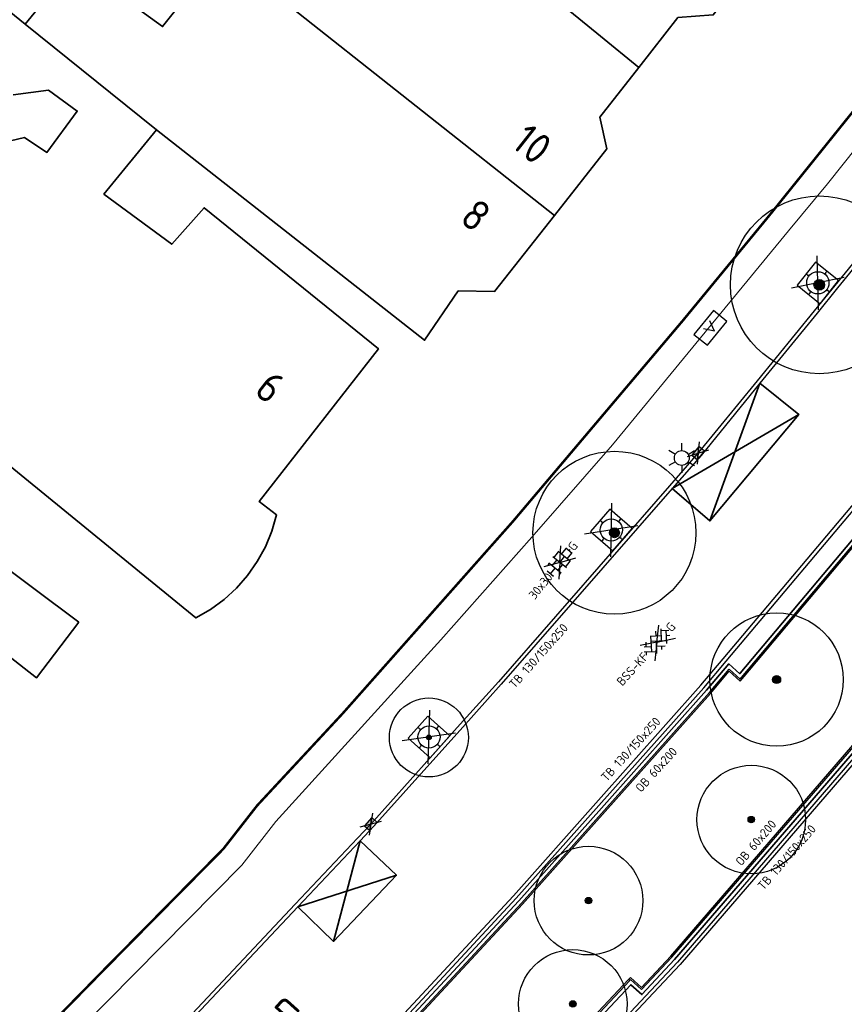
# Model space of a CAD drawing. Header units: metres. Extents: x 92877 to 94117, y 464509 to 465451.
# Tile 27 of 102: x 93119 to 93152, y 464923 to 464963. Entities that reach past the tile are written whole.
import ezdxf
from ezdxf.enums import TextEntityAlignment as Align

# ---------------------------------------------------------------- set-up
doc = ezdxf.new("R2010")
doc.units = ezdxf.units.M
doc.linetypes.add('XX-PROJECTGRENS', pattern=[18, 12, -3, 0, -3])
doc.layers.get('0').update_dxf_attribs({"linetype": 'CONTINUOUS'})
for name, color, linetype, lineweight in [('B-WE-GR-BOOM-S', 90, 'CONTINUOUS', 25), ('B-WE-KL-DATA_KAST-S', 252, 'CONTINUOUS', 25), ('B-WE-KL-ET_LS_OV_LICHTMAST-S', 252, 'CONTINUOUS', 25), ('B-WE-OG-TOPOGRAFIE_BEBOUWING-GV', 252, 'CONTINUOUS', 35), ('B-WE-OG-TOPOGRAFIE_HUISNUMMER-T25', 7, 'CONTINUOUS', 20), ('B-WE-OG-TOPOGRAFIE_STRAATNAAM-T18', 7, 'CONTINUOUS', 18), ('B-WE-VH-VERHARDING-GV', 252, 'CONTINUOUS', 18), ('N-WE-KG-GRENS_PROJECT-G', 1, 'XX-PROJECTGRENS', 35), ('V-WE-IE-MEUBILAIR_WEGMEUBILAIR_BOOMKRANS-S', 7, 'CONTINUOUS', 25), ('V-WE-IE-TERREINAFSCHEIDING_KUNSTMATIG_HEKWERK-G', 20, 'IE-TERREINAFSCHEIDING-KUNSTMATIG-V', 35), ('V-WE-RI-HWA_KOLK-S', 150, 'CONTINUOUS', 25), ('V-WE-VH-KANTOPSLUITING-T18', 10, 'CONTINUOUS', 18), ('V-WE-VH-KANTOPSLUITING_OPSLUITBAND_60X200-G', 150, 'VH-OPSLUITBAND_60X200-V', 25), ('V-WE-VH-KANTOPSLUITING_TROTTOIRBAND_130 150-G', 210, 'VH-TROTTOIRBAND_130-150-V', 25), ('V-WE-VH-KANTOPSLUITING_VOORKANTBAND-G', 50, 'CONTINUOUS', 25), ('V-WE-VH-VERHARDING_BETONSTRAATSTEEN-S', 252, 'CONTINUOUS', 25), ('V-WE-VH-VERHARDING_TEGEL-S', 252, 'CONTINUOUS', 25), ('V-WE-VW-MARKERING-G', 7, 'CONTINUOUS', 35)]:
    doc.layers.add(name, color=color, linetype=linetype, lineweight=lineweight)
doc.styles.add('NLCS-ISO', font='NLCS-ISO.ttf')
doc.styles.add('NLCS-ISO-M200-T18', font='NLCS-ISO.ttf', dxfattribs={"height": 0.36})
doc.styles.get("Standard").update_dxf_attribs({"font": 'isocp.shx'})
doc.linetypes.add('IE-TERREINAFSCHEIDING-KUNSTMATIG-V', pattern='A,2,[24,NLCS.SHX,S=0.6,R=0,X=-1,Y=0],2,[82,NLCS.SHX,S=0.75,R=90,X=0,Y=0],2,[24,NLCS.SHX,S=0.6,R=0,X=1,Y=0],2,-2', length=10)
doc.linetypes.add('VH-OPSLUITBAND_60X200-V', pattern='A,3,[24,NLCS.SHX,S=1,R=0,X=0,Y=0],3,-2,2,-2', length=12)
doc.linetypes.add('VH-TROTTOIRBAND_130-150-V', pattern='A,2.5,[24,NLCS.SHX,S=1,R=0,X=0,Y=0],2.5,-2,2,-2,2,-2', length=15)

# ---------------------------------------------------------------- blocks, each defined once
blk = doc.blocks.new('V-SIE-WEG_BOOMKRANS')
at = {"color": 0}
for p, q in [((-0.836, -0.701), (0.836, 0.701)), ((0.836, -0.701), (-0.836, 0.701))]:
    blk.add_line(p, q, dxfattribs=at)
at = {"flags": 128}
blk.add_lwpolyline([(-0.6, -0.6), (0.6, -0.6), (0.6, 0.6), (-0.6, 0.6)], close=True, dxfattribs=at)
for points in [[(-0.001, 0.6), (-0.001, 0.551), (-0.016, 0.525), (-0.001, 0.498), (-0.001, 0.45)], [(0.6, 0.001), (0.551, 0.001), (0.525, 0.016), (0.498, 0.001), (0.45, 0.001)], [(-0.6, -0.001), (-0.551, -0.001), (-0.525, -0.016), (-0.498, -0.001), (-0.45, -0.001)], [(0.001, -0.6), (0.001, -0.551), (0.016, -0.525), (0.001, -0.498), (0.001, -0.45)]]:
    blk.add_lwpolyline(points, dxfattribs=at)
blk.add_circle((0, 0), 0.45)
blk = doc.blocks.new('V-SRI-KOLK_TROTTOIR-SO')
blk.add_hatch(color=256).paths.add_polyline_path([(1.125, 0.75), (-1.125, 0.75), (-1.125, -0.75)])
at = {"ltscale": 0.1}
for p, q in [((-1.875, 1.25), (1.875, -1.25)), ((1.875, 1.25), (-1.875, -1.25))]:
    blk.add_line(p, q, dxfattribs=at)
blk.add_line((-1.125, -0.75), (1.125, 0.75))
at = {"flags": 128}
blk.add_lwpolyline([(-1.125, -0.75), (1.125, -0.75), (1.125, 0.75), (-1.125, 0.75)], close=True, dxfattribs=at)
blk = doc.blocks.new('V-SVH-TEGEL_300X300_DUN_HALFST_KL-SO')
for p, q in [((-3.08, 0.75), (-3, 0.75)), ((-3, -0.83), (-3, 0.83)), ((-3, 0), (-1.5, 0)), ((-1.84, 1.5), (-1.5, 1.5)), ((-1.5, -1.6), (-1.5, 1.6)), ((-1.5, 0.75), (0, 0.75)), ((0, -1.78), (0, 1.78)), ((0, 1.5), (1.5, 1.5)), ((0, 0), (1.5, 0)), ((1.5, -1.6), (1.5, 1.6)), ((1.5, 0.75), (3, 0.75)), ((3, -0.83), (3, 0.83)), ((3, 0), (3.39, 0)), ((-3.08, -0.75), (-3, -0.75)), ((-1.84, -1.5), (-1.5, -1.5)), ((-1.5, -0.75), (0, -0.75)), ((0, -1.5), (1.5, -1.5)), ((1.5, -0.75), (3, -0.75))]:
    blk.add_line(p, q)
at = {"ltscale": 0.1}
for q in [(-2.75, -1.98), (-2.73, 1.96), (2.73, 1.96), (2.75, -1.98)]:
    blk.add_line((0, 0), q, dxfattribs=at)
at = {"style": 'NLCS-ISO'}
blk.add_attdef('FORMAAT', text='', height=1.8, dxfattribs=at).set_placement((-3.18, 0), align=Align.MIDDLE_RIGHT)
blk.add_attdef('KLEUR', text='', height=1.8, dxfattribs=at).set_placement((3.49, 0), align=Align.MIDDLE_LEFT)
at = {"style": 'NLCS-ISO', "flags": 1}
blk.add_attdef('FUNCTIE', text='', height=1.8, dxfattribs=at).set_placement((0.12, -3.58), align=Align.MIDDLE_CENTER)
blk = doc.blocks.new('V-SVH-BSS_KEIFORMAAT_KEPER_KL-SO')
for p, q in [((0, 0), (-2.8, 2.01)), ((0, 0), (2.8, 2.01)), ((-3.36, -0.25), (-2.89, 0.22)), ((-3.23, 0.55), (-1.41, -1.27)), ((-2.44, 1.25), (-1.41, 0.22)), ((-2.15, -0.53), (0.08, 1.7)), ((-2.15, 0.96), (-1.49, 1.62)), ((-1.7, -1.56), (0.08, 0.22)), ((-0.67, 0.96), (1.56, -1.27)), ((-0.02, 1.8), (1.56, 0.22)), ((0.82, 0.96), (1.48, 1.62)), ((0.82, -0.53), (2.54, 1.19)), ((1.14, -1.7), (3.05, 0.22)), ((2.3, 0.96), (3.39, -0.13)), ((0, 0), (-3.13, -2.25)), ((-0.67, -0.53), (0.58, -1.77)), ((-0.44, -1.78), (0.08, -1.27)), ((0, 0), (3.13, -2.25)), ((2.3, -0.53), (2.8, -1.02))]:
    blk.add_line(p, q)
at = {"style": 'NLCS-ISO'}
blk.add_attdef('FORMAAT', text='', height=1.8, dxfattribs=at).set_placement((-3.39, -0.02), align=Align.MIDDLE_RIGHT)
blk.add_attdef('KLEUR', text='', height=1.8, dxfattribs=at).set_placement((3.39, 0), align=Align.MIDDLE_LEFT)
at = {"style": 'NLCS-ISO', "flags": 1}
blk.add_attdef('FUNCTIE', text='', height=1.8, dxfattribs=at).set_placement((0.12, -3.58), align=Align.MIDDLE_CENTER)
blk = doc.blocks.new('SKL-DATA_TERREINKAST-SO')
for q in [(-0.203, 0.2), (0.203, 0.2)]:
    blk.add_line((0, -0.209), q)
at = {"flags": 128}
blk.add_lwpolyline([(0.625, 0.35), (-0.625, 0.35), (-0.625, -0.35), (0.625, -0.35)], close=True, dxfattribs=at)
at = {"style": 'NLCS-ISO'}
blk.add_attdef('TYPE', text='', height=0.35, dxfattribs=at).set_placement((-0.034, 0.689), align=Align.MIDDLE_CENTER)
blk = doc.blocks.new('SGR-BOOM_01')
at = {"ltscale": 0.1}
h = blk.add_hatch(color=256, dxfattribs=at)
edge = h.paths.add_edge_path()
edge.add_arc((0, 0), 0.15, 0, 360)
for radius in [2.5, 0.045]:
    blk.add_circle((0, 0), radius)
blk.add_circle((0, 0), 0.15, dxfattribs=at)
blk = doc.blocks.new('Q_LICHTMAST')
for points in [[(0, 0.3), (0, 0.6)], [(-0.26, 0.15), (-0.52, 0.3)], [(0.26, 0.15), (0.52, 0.3)], [(-0.26, -0.15), (-0.52, -0.3)], [(0, -0.3), (0, -0.6)], [(0.26, -0.15), (0.52, -0.3)]]:
    blk.add_lwpolyline(points)
blk.add_circle((0, 0), 0.3)

msp = doc.modelspace()

# ---------------------------------------------------------------- linework, layer by layer
at = {"layer": 'B-WE-OG-TOPOGRAFIE_BEBOUWING-GV'}
for p, q in [((93115.47, 464965.76), (93118.836, 464963.053)), ((93126.807, 464965.964), (93140.273, 464955.303)), ((93118.836, 464963.053), (93120.856, 464965.531))]:
    msp.add_line(p, q, dxfattribs=at)
at = {"layer": 'B-WE-OG-TOPOGRAFIE_BEBOUWING-GV', "flags": 128}
for points in [[(93131.192, 464971.503), (93142.148, 464962.567), (93143.698, 464961.303)], [(93143.698, 464961.303), (93145.28, 464963.32), (93146.71, 464963.43), (93148.814, 464966.062)], [(93126.807, 464965.964), (93124.406, 464962.953), (93120.856, 464965.531)], [(93118.836, 464963.053), (93122.298, 464960.268), (93124.16, 464958.77)], [(93140.273, 464955.303), (93142.4, 464958), (93142.12, 464959.29), (93143.698, 464961.303)], [(93118.35, 464960.19), (93119.79, 464960.38), (93120.95, 464959.53), (93119.72, 464957.86), (93118.82, 464958.46), (93117.38, 464958.12)], [(93113.51, 464949), (93125.75, 464939.01), (93126.343, 464939.35), (93126.896, 464939.754), (93127.4, 464940.215), (93127.851, 464940.729), (93128.243, 464941.29), (93128.571, 464941.89), (93128.831, 464942.523), (93129.02, 464943.18), (93128.32, 464943.72), (93133.15, 464949.91), (93126.09, 464955.62), (93124.78, 464954.14), (93122.03, 464956.17), (93124.16, 464958.77)], [(93124.16, 464958.77), (93135.02, 464950.25), (93136.38, 464952.26), (93137.85, 464952.23), (93140.273, 464955.303)], [(93121.016, 464938.834), (93111.785, 464945.736), (93110.21, 464943.698), (93119.299, 464936.581), (93121.016, 464938.834)]]:
    msp.add_lwpolyline(points, dxfattribs=at)
at = {"layer": 'B-WE-VH-VERHARDING-GV', "flags": 128}
msp.add_lwpolyline([(93161.903, 464969.928), (93161.692, 464969.665), (93158.514, 464965.612), (93151.334, 464956.582), (93149.761, 464954.68), (93142.627, 464946.011), (93139.361, 464942.272), (93135.68, 464938.114), (93134.059, 464936.343), (93128.998, 464930.761), (93127.618, 464928.992), (93118.924, 464920.19), (93112.841, 464913.945)], dxfattribs=at)
at = {"layer": 'N-WE-KG-GRENS_PROJECT-G', "const_width": 0.1, "flags": 128}
msp.add_lwpolyline([(93142.804, 465086.89), (93145.447, 465089.504), (93147.332, 465091.955), (93148.613, 465093.182), (93161.411, 465113.679), (93167.204, 465122.957), (93170.456, 465128.173), (93179.763, 465143.103), (93186.894, 465154.496), (93187.89, 465154.904), (93188.17, 465154.679), (93191.39, 465152.077), (93194.828, 465149.413), (93202.752, 465142.922), (93211.334, 465136.086), (93246.401, 465107.701), (93253.059, 465102.314), (93253.343, 465100.976), (93245.804, 465089.865), (93244.522, 465087.941), (93231.812, 465069.293), (93227.954, 465063.58), (93226.853, 465062.424), (93215.691, 465046.012), (93211.996, 465040.636), (93204.425, 465029.753), (93202.609, 465027.143), (93198.032, 465020.213), (93194.363, 465014.869), (93190.619, 465009.505), (93189.819, 465008.221), (93185.531, 465002.305), (93181.433, 464996.691), (93178.696, 464993.153), (93172.103, 464984.564), (93163.085, 464972.835), (93161.131, 464970.564), (93154.083, 464961.647), (93148.985, 464955.311), (93145.469, 464951.039), (93138.605, 464942.927), (93131.702, 464935.14), (93128.236, 464931.41), (93126.865, 464929.653), (93122.062, 464924.79), (93112.82, 464915.353), (93112.694, 464915.474), (93110.007, 464912.809), (93108.158, 464914.641), (93097.954, 464904.418), (93099.616, 464902.379), (93097.346, 464900.004), (93095.105, 464898.042), (93093.141, 464896.427), (93087.358, 464891.835), (93084.647, 464889.561), (93079.687, 464885.222), (93073.559, 464880.645), (93064.795, 464874.789), (93057.662, 464870.165), (93057.255, 464870.007), (93057.168, 464870.002), (93056.607, 464870.091), (93053.277, 464868.411), (93060.039, 464854.372), (93062.426, 464849.152), (93065.249, 464843.338), (93068.532, 464844.778), (93069.154, 464846.147), (93077.316, 464850.716), (93083.11, 464853.91), (93083.112, 464853.905), (93087.983, 464856.618), (93087.623, 464857.315), (93087.914, 464857.845), (93094.137, 464862.208), (93094.032, 464862.502), (93094.431, 464862.805), (93094.609, 464862.539), (93096.966, 464864.191), (93097.445, 464863.691), (93100.286, 464866.409), (93107.265, 464873.112), (93113.757, 464878.765), (93119.027, 464883.354), (93126.19, 464890.319), (93126.053, 464890.447), (93129.224, 464893.588), (93132.754, 464897.33), (93136.979, 464901.466), (93141.064, 464906.039), (93145.123, 464910.02), (93146.946, 464911.937), (93151.571, 464916.872), (93154.026, 464919.546), (93161.923, 464928.693), (93166.437, 464933.828), (93170.519, 464938.737), (93174.372, 464943.51), (93176.337, 464945.983), (93178.669, 464948.924), (93181.236, 464952.541), (93184.321, 464956.452), (93185.617, 464958.052), (93188.572, 464961.84), (93195.315, 464970.699), (93197.093, 464969.277), (93199.637, 464972.465), (93198.95, 464972.958), (93202.951, 464977.949), (93202.249, 464978.521), (93202.364, 464978.666), (93202.234, 464979.72), (93202.711, 464980.328), (93203.771, 464980.458), (93206.283, 464983.648), (93206.153, 464984.709), (93206.628, 464985.314), (93207.678, 464985.434), (93209.477, 464987.722), (93211.5, 464990.295), (93211.38, 464991.345), (93211.858, 464991.954), (93212.908, 464992.074), (93215.413, 464995.259), (93215.283, 464996.319), (93215.758, 464996.923), (93216.817, 464997.043), (93217.976, 464998.513), (93217.195, 464999.188), (93221.285, 465004.117), (93220.562, 465004.619), (93224.498, 465009.504), (93223.744, 465010.107), (93228.745, 465016.379), (93228.548, 465017.661), (93229.799, 465019.138), (93230.171, 465019.204), (93232.859, 465016.92), (93240.879, 465028.723), (93247.237, 465037.466), (93243.345, 465039.426), (93245.385, 465042.407), (93267.791, 465074.762), (93271.654, 465080.832), (93274.315, 465084.653), (93274.677, 465085.271), (93280.631, 465092.992), (93283.915, 465097.533), (93293.238, 465109.1), (93296.471, 465112.853), (93305.145, 465123.792), (93308.461, 465126.639), (93309.398, 465127), (93310.34, 465127.104), (93311.021, 465127.029), (93311.569, 465126.572), (93314.325, 465123.425), (93311.446, 465121.218), (93317.763, 465113.435), (93320.742, 465115.844), (93321.734, 465114.618), (93318.743, 465112.198), (93332.363, 465095.383), (93335.324, 465097.784), (93336.313, 465096.566), (93333.394, 465094.197), (93346.863, 465077.572), (93349.745, 465079.914), (93350.754, 465078.674), (93347.845, 465076.305), (93354.176, 465068.5), (93362.85, 465075.591), (93361.376, 465077.286), (93365.219, 465080.332), (93350.596, 465098.232), (93346.729, 465095.077), (93346.089, 465095.987), (93350.715, 465099.775, 0.50922), (93350.922, 465101.967), (93324.402, 465134.651), (93320.907, 465131.811), (93318.885, 465134.322, -0.098106), (93317.859, 465136.546), (93317.809, 465136.827), (93329.287, 465148.479), (93335.156, 465154.254), (93344.697, 465163.309, -0.349567), (93347.493, 465163.354), (93347.813, 465163.049), (93349.127, 465161.413), (93346.391, 465159.229), (93348.191, 465157.343), (93348.243, 465157.384), (93353.341, 465151.084), (93356.361, 465153.524), (93357.294, 465152.369), (93354.273, 465149.929), (93367.901, 465133.094), (93370.919, 465135.533), (93371.856, 465134.369), (93368.844, 465131.928), (93379.841, 465118.334), (93382.859, 465120.772), (93383.785, 465119.621), (93380.762, 465117.178), (93384.644, 465112.392), (93390.968, 465117.536), (93393.698, 465119.744), (93389.575, 465124.751), (93393.126, 465127.653), (93381.652, 465141.958), (93378.045, 465139.012), (93374.932, 465142.847), (93384.724, 465150.628, 0.393005), (93384.971, 465152.673), (93376.322, 465163.131, 0.393551), (93374.278, 465163.377), (93369.858, 465159.798), (93359.893, 465172.144), (93359.196, 465171.59), (93356.894, 465174.416), (93366.327, 465182.365), (93383.74, 465196.71, -0.309181), (93386.819, 465196.235), (93386.977, 465196.072), (93387.797, 465195.067), (93385.13, 465192.859), (93391.412, 465185.104), (93394.43, 465187.543), (93395.435, 465186.298), (93392.425, 465183.858), (93405.872, 465167.212), (93408.891, 465169.662), (93409.895, 465168.418), (93406.884, 465165.977), (93415.682, 465155.114), (93422.305, 465160.477), (93419.312, 465164.504), (93427.805, 465171.459), (93432.936, 465175.602, 0.389945), (93433.117, 465177.605), (93406.306, 465210.598, 0.403895), (93404.272, 465210.792), (93395.071, 465203.259, -0.04985), (93394.529, 465205.075), (93406.003, 465214.474), (93406.153, 465214.258), (93408.855, 465216.515), (93413.243, 465220.126), (93424.061, 465228.978), (93433.335, 465236.564), (93456.901, 465255.803), (93462.358, 465260.256), (93474.24, 465257.384), (93487.491, 465268.365), (93481.957, 465274.413), (93477.953, 465270.75), (93460.622, 465275.164), (93454.054, 465277.377), (93450.532, 465272.851), (93448.516, 465271.205), (93400.455, 465231.959), (93399.011, 465233.652), (93395.691, 465230.975), (93395.475, 465231.241), (93389.321, 465226.059), (93372.983, 465212.672), (93260.058, 465121.022), (93254.212, 465128.327), (93255.485, 465129.359), (93251.172, 465134.67), (93250.976, 465134.513), (93249.73, 465136.066), (93249.925, 465136.222), (93245.512, 465141.593), (93245.414, 465141.489), (93215.797, 465178.086), (93224.817, 465185.374), (93221.615, 465189.311), (93221.504, 465189.439), (93221.504, 465189.484), (93221.582, 465189.664), (93258.555, 465216.278), (93287.858, 465237.306), (93316.719, 465257.815), (93323.665, 465262.74), (93325.266, 465260.773), (93334.631, 465268.404), (93348.967, 465280.041), (93353.283, 465283.494), (93353.525, 465283.192), (93373.219, 465297.094), (93403.844, 465318.948), (93403.686, 465319.158), (93405.483, 465320.403), (93410.351, 465324.912), (93402.835, 465333.569), (93398.335, 465338.895), (93392.573, 465334.08), (93389.104, 465331.474), (93348.447, 465302.964), (93320.1, 465282.787), (93289.014, 465260.48), (93254.82, 465235.917), (93226.588, 465215.717), (93213.129, 465205.995), (93182.769, 465181.222), (93183.254, 465180.57), (93182.292, 465179.905), (93183.685, 465178.016), (93174.631, 465171.467), (93173.396, 465173.195), (93172.303, 465172.388), (93168.471, 465170.193), (93170.119, 465168.084), (93171.264, 465166.905), (93171.887, 465165.92), (93172.046, 465165.485), (93172.061, 465164.02), (93171.791, 465162.221), (93171.603, 465161.889), (93167.902, 465156.013), (93164.39, 465150.403), (93160.435, 465144.058), (93158.382, 465140.726), (93156.607, 465137.917), (93154.807, 465135.049), (93153.786, 465134.188), (93154.016, 465133.775), (93153.338, 465133.133), (93153.16, 465132.506), (93153.134, 465132.463), (93152.077, 465130.671), (93150.973, 465128.906), (93147.775, 465123.769), (93144.058, 465117.809), (93140.544, 465112.153), (93139.017, 465109.781), (93136.381, 465105.485), (93134.48, 465102.415), (93134.183, 465101.965), (93133.958, 465101.735), (93130.915, 465098.93), (93126.03, 465094.455), (93121.818, 465090.575), (93117.904, 465086.833), (93113.47, 465082.448), (93112.834, 465082.495), (93109.779, 465079.439), (93106.782, 465076.441), (93106.819, 465075.801), (93105.522, 465074.513), (93100.162, 465069.076), (93097.993, 465066.793), (93094.572, 465063.113), (93089.135, 465057.106), (93083.693, 465051.015), (93080.417, 465047.335), (93077.017, 465043.497), (93073.934, 465040.014), (93073.472, 465039.534), (93072.001, 465037.863), (93071.812, 465037.638), (93069.705, 465035.225), (93068.078, 465033.424), (93064.121, 465029.238), (93059.891, 465024.784), (93054.546, 465019.348), (93051.829, 465016.783), (93042.954, 465008.588), (93039.428, 465005.328), (93039.04, 465005.881), (93035.768, 465003.501), (93034.642, 465002.582), (93035.282, 465001.847), (93028.269, 464995.871), (93027.63, 464996.626), (93025.853, 464995.108), (93024.898, 464994.489), (93025.348, 464993.801), (93025.385, 464993.139), (93023.546, 464991.657), (93020.74, 464989.867), (93009.831, 464980.839), (93002.614, 464974.822), (93001.219, 464974.424), (92997.627, 464972.314), (93000.275, 464968.182), (93003.222, 464963.818), (93004.539, 464962.472), (93005.558, 464961.008), (93007.714, 464956.785), (93011.389, 464958.36), (93011.758, 464959.803), (93016.761, 464964.005), (93022.798, 464969.066), (93023.124, 464969.069), (93023.859, 464969.958), (93031.994, 464976.787), (93034.007, 464978.44), (93039.335, 464982.95), (93042.149, 464985.327), (93043.343, 464986.286), (93048.652, 464990.9), (93051.638, 464993.482), (93054.319, 464995.599), (93054.16, 464995.728), (93056.817, 464998.088), (93056.95, 464998.249), (93057.025, 464998.223), (93061.752, 465002.708), (93069.172, 465009.817), (93070.327, 465011.305), (93072.947, 465014.003), (93077.454, 465018.647), (93081.951, 465023.517), (93086.147, 465028.149), (93090.291, 465032.813), (93095.645, 465038.867), (93100.706, 465044.522), (93107.652, 465052.218), (93109.08, 465053.733), (93109.476, 465054.154), (93112.165, 465057.006), (93113.936, 465058.77), (93117.521, 465062.601), (93121.643, 465066.775), (93123.547, 465068.699), (93128.69, 465073.617), (93128.797, 465073.72), (93131.858, 465076.592), (93136.523, 465080.981), (93138.359, 465082.708)], format="xyb", close=True, dxfattribs=at)
at = {"layer": 'V-WE-IE-TERREINAFSCHEIDING_KUNSTMATIG_HEKWERK-G', "flags": 128}
for points in [[(93119.585, 464907.55), (93120.363, 464908.337), (93125.582, 464913.615), (93130.71, 464918.8), (93138.835, 464927.552), (93142.181, 464931.306), (93146.44, 464936.085), (93147.334, 464937.147), (93147.782, 464936.748), (93147.801, 464936.769), (93153.811, 464943.907), (93154.111, 464944.273), (93153.648, 464944.654), (93160.579, 464953.119), (93167.461, 464961.744)], [(93123.621, 464902.839), (93124.443, 464903.669), (93134.869, 464914.203), (93137.145, 464916.632), (93136.707, 464917.043), (93143.37, 464924.154), (93143.818, 464923.754), (93145.144, 464925.17), (93154.311, 464935.785), (93162.405, 464945.579), (93163.262, 464946.618), (93163.941, 464947.462), (93164.765, 464948.487), (93164.274, 464948.834), (93169.428, 464955.248), (93169.895, 464954.872), (93172.264, 464957.82), (93172.266, 464957.822)]]:
    msp.add_lwpolyline(points, dxfattribs=at)
at = {"layer": 'V-WE-VH-KANTOPSLUITING_OPSLUITBAND_60X200-G', "flags": 128}
for points in [[(93119.331, 464907.506), (93119.587, 464907.253), (93120.513, 464908.189), (93125.732, 464913.467), (93130.861, 464918.655), (93138.99, 464927.411), (93142.338, 464931.167), (93146.599, 464935.947), (93147.355, 464936.846), (93147.804, 464936.448), (93147.961, 464936.634), (93153.973, 464943.773), (93154.406, 464944.302), (93153.943, 464944.683), (93160.743, 464952.987), (93167.684, 464961.686), (93167.752, 464961.768), (93167.482, 464962.004)], [(93123.57, 464902.584), (93123.327, 464902.849), (93123.455, 464902.97), (93124.294, 464903.817), (93134.718, 464914.349), (93136.848, 464916.623), (93136.41, 464917.034), (93143.269, 464924.353), (93143.357, 464924.447), (93143.805, 464924.047), (93144.988, 464925.31), (93154.15, 464935.92), (93162.243, 464945.713), (93163.1, 464946.75), (93163.777, 464947.593), (93164.462, 464948.445), (93163.971, 464948.792), (93169.395, 464955.543), (93169.863, 464955.167), (93172.103, 464957.954), (93172.179, 464958.043), (93172.223, 464958.122), (93172.518, 464957.891)]]:
    msp.add_lwpolyline(points, dxfattribs=at)
at = {"layer": 'V-WE-VH-KANTOPSLUITING_TROTTOIRBAND_130 150-G', "flags": 128}
msp.add_lwpolyline([(93163.14, 464968.294), (93163.031, 464968.19), (93163.148, 464968.093), (93163.229, 464968.002), (93163.298, 464967.899), (93163.351, 464967.788), (93163.386, 464967.67), (93163.405, 464967.548), (93163.406, 464967.425), (93163.389, 464967.304), (93163.354, 464967.185), (93163.303, 464967.073), (93163.23, 464966.961), (93163.131, 464966.834), (93162.842, 464966.464), (93161.657, 464964.949), (93158.074, 464960.369), (93151.63, 464952.468), (93150.799, 464951.45), (93148.482, 464948.609), (93146.099, 464945.688), (93144.933, 464944.353), (93138.01, 464936.425), (93136.341, 464934.565), (93135.236, 464933.333), (93132.841, 464930.662), (93132.301, 464930.089), (93129.781, 464927.414), (93125.186, 464922.534), (93116.867, 464914.101), (93115.739, 464912.921), (93115.565, 464912.747), (93114.901, 464912.099), (93114.484, 464911.693), (93113.967, 464911.189), (93112.101, 464909.327), (93111.275, 464908.503), (93110.793, 464908.021), (93106.519, 464903.757), (93104.526, 464901.767), (93103.48, 464900.724), (93103.426, 464900.671), (93100.865, 464898.156), (93099.939, 464897.342), (93097.734, 464895.34), (93095.048, 464892.9), (93093.61, 464891.594), (93091.323, 464889.655), (93088.267, 464887.065), (93084.568, 464884.141), (93080.184, 464880.734), (93079.873, 464880.495), (93079.572, 464880.237), (93079.286, 464879.964), (93079.013, 464879.676), (93078.756, 464879.374), (93078.515, 464879.06), (93078.292, 464878.734), (93078.085, 464878.395), (93077.897, 464878.048), (93077.79, 464877.829), (93077.69, 464877.606), (93077.598, 464877.382), (93077.514, 464877.159), (93077.423, 464876.933), (93077.369, 464876.799), (93077.304, 464876.684), (93077.224, 464876.578), (93077.13, 464876.485), (93077.017, 464876.4), (93070.033, 464871.43), (93064.29, 464867.358), (93060.597, 464864.755), (93059.229, 464863.79), (93059.043, 464863.648), (93058.877, 464863.563), (93058.698, 464863.495), (93058.511, 464863.447), (93058.321, 464863.419), (93058.129, 464863.411), (93057.937, 464863.425), (93057.747, 464863.459), (93057.563, 464863.513), (93057.385, 464863.586), (93057.216, 464863.68), (93057.058, 464863.789), (93056.914, 464863.916), (93056.784, 464864.057), (93056.665, 464864.218), (93056.546, 464864.127)], dxfattribs=at)
msp.add_lwpolyline([(93119.373, 464907.549), (93120.257, 464908.443), (93125.476, 464913.72), (93130.601, 464918.904), (93138.724, 464927.653), (93142.069, 464931.406), (93146.326, 464936.183), (93147.227, 464937.252), (93153.234, 464944.386), (93153.626, 464944.864), (93160.463, 464953.214), (93167.405, 464961.914), (93167.44, 464961.956), (93167.543, 464962.075), (93167.692, 464962.223), (93167.851, 464962.361), (93168.021, 464962.485), (93168.2, 464962.596), (93168.385, 464962.693), (93168.614, 464962.79), (93168.851, 464962.866), (93169.093, 464962.921), (93169.339, 464962.954), (93169.587, 464962.965), (93169.835, 464962.954), (93170.081, 464962.92), (93170.323, 464962.865), (93170.559, 464962.789), (93170.788, 464962.692), (93171.007, 464962.575), (93171.215, 464962.438), (93171.413, 464962.282), (93171.661, 464962.072), (93171.994, 464961.792), (93172.172, 464961.628), (93172.333, 464961.451), (93172.481, 464961.262), (93172.612, 464961.062), (93172.726, 464960.851), (93172.822, 464960.632), (93172.901, 464960.405), (93172.961, 464960.174), (93173.001, 464959.937), (93173.022, 464959.699), (93173.024, 464959.459), (93173.006, 464959.219), (93172.969, 464958.983), (93172.914, 464958.755), (93172.84, 464958.533), (93172.749, 464958.317), (93172.642, 464958.109), (93172.513, 464957.902), (93172.476, 464957.836), (93172.38, 464957.724), (93170.106, 464954.895), (93164.058, 464947.368), (93163.379, 464946.523), (93162.52, 464945.484), (93154.425, 464935.688), (93145.255, 464925.069), (93143.97, 464923.697), (93137.152, 464916.421), (93134.977, 464914.099), (93124.549, 464903.564), (93123.707, 464902.712), (93123.617, 464902.627), (93123.508, 464902.525), (93123.296, 464902.356), (93123.072, 464902.206), (93122.836, 464902.074), (93122.589, 464901.963), (93122.335, 464901.873), (93122.073, 464901.805), (93121.807, 464901.758), (93121.538, 464901.734), (93121.267, 464901.732), (93120.998, 464901.752), (93120.731, 464901.795), (93120.469, 464901.86), (93120.213, 464901.946), (93119.965, 464902.054), (93119.726, 464902.181), (93119.5, 464902.328), (93119.286, 464902.494), (93119.087, 464902.676), (93118.903, 464902.875), (93118.737, 464903.088), (93118.589, 464903.314), (93118.461, 464903.552), (93118.352, 464903.8), (93118.264, 464904.055), (93118.198, 464904.317), (93118.154, 464904.583), (93118.133, 464904.853), (93118.133, 464905.123), (93118.157, 464905.392), (93118.202, 464905.659), (93118.27, 464905.92), (93118.359, 464906.176), (93118.468, 464906.422), (93118.599, 464906.659), (93118.748, 464906.885), (93118.915, 464907.097), (93119.099, 464907.294), (93119.308, 464907.483)], close=True, dxfattribs=at)
at = {"layer": 'V-WE-VH-KANTOPSLUITING_VOORKANTBAND-G', "flags": 128}
for points in [[(93161.775, 464964.857), (93158.191, 464960.275), (93151.746, 464952.373), (93150.915, 464951.355), (93148.598, 464948.514), (93146.214, 464945.591), (93145.046, 464944.254), (93138.122, 464936.326), (93136.453, 464934.465), (93135.348, 464933.233), (93132.951, 464930.561), (93132.41, 464929.986), (93129.89, 464927.311), (93125.294, 464922.43), (93116.975, 464913.996)], [(93119.373, 464907.549), (93119.586, 464907.338), (93120.47, 464908.232), (93125.689, 464913.51), (93130.818, 464918.697), (93138.946, 464927.451), (93142.293, 464931.207), (93146.553, 464935.986), (93147.349, 464936.932), (93147.798, 464936.534), (93147.915, 464936.673), (93153.927, 464943.811), (93154.322, 464944.293), (93153.859, 464944.675), (93160.696, 464953.025), (93167.637, 464961.724), (93167.669, 464961.761), (93167.443, 464961.959)], [(93123.614, 464902.624), (93123.411, 464902.846), (93123.497, 464902.927), (93124.336, 464903.775), (93134.761, 464914.307), (93136.933, 464916.626), (93136.495, 464917.036), (93143.313, 464924.312), (93143.361, 464924.363), (93143.808, 464923.963), (93145.032, 464925.27), (93154.196, 464935.881), (93162.289, 464945.675), (93163.146, 464946.712), (93163.824, 464947.556), (93164.548, 464948.457), (93164.057, 464948.804), (93169.405, 464955.459), (93169.872, 464955.083), (93172.149, 464957.916), (93172.229, 464958.008), (93172.241, 464958.031), (93172.481, 464957.844)], [(93130.493, 464919.008), (93138.613, 464927.754), (93141.957, 464931.506), (93146.213, 464936.281), (93147.112, 464937.349), (93153.119, 464944.482)], [(93154.54, 464935.591), (93145.367, 464924.969), (93144.079, 464923.594), (93137.261, 464916.318)]]:
    msp.add_lwpolyline(points, dxfattribs=at)
at = {"layer": 'V-WE-VW-MARKERING-G'}
for p, q in [((93146.572, 464942.939), (93148.598, 464948.514)), ((93150.176, 464947.244), (93145.046, 464944.254)), ((93131.327, 464925.908), (93132.41, 464929.986)), ((93133.874, 464928.588), (93129.89, 464927.311))]:
    msp.add_line(p, q, dxfattribs=at)
at = {"layer": 'V-WE-VW-MARKERING-G', "flags": 128}
for points in [[(93145.046, 464944.254), (93146.572, 464942.939), (93150.176, 464947.244), (93148.598, 464948.514)], [(93132.41, 464929.986), (93133.874, 464928.588), (93131.327, 464925.908), (93129.89, 464927.311)]]:
    msp.add_lwpolyline(points, dxfattribs=at)

# ---------------------------------------------------------------- block references
at = {"layer": 'B-WE-GR-BOOM-S'}
for p, xscale, yscale, rotation in [((93151.004, 464952.495), 1.44, 1.44, 141), ((93142.708, 464942.456), 1.32, 1.32, 49), ((93149.277, 464936.511), 1.08, 1.08, 50), ((93135.191, 464934.167), 0.64, 0.64, 48), ((93148.25, 464930.841), 0.88, 0.88, 49), ((93141.655, 464927.559), 0.88, 0.88, 48), ((93141.019, 464923.374), 0.8799999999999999, 0.8799999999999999, 46.99999999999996)]:
    msp.add_blockref('SGR-BOOM_01', p, dxfattribs=dict(at, xscale=xscale, yscale=yscale, rotation=rotation))
at = {"layer": 'B-WE-KL-DATA_KAST-S', "rotation": 50.99999999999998}
msp.add_blockref('SKL-DATA_TERREINKAST-SO', (93146.593, 464950.753), dxfattribs=at)
at = {"layer": 'B-WE-KL-ET_LS_OV_LICHTMAST-S', "rotation": 120}
msp.add_blockref('Q_LICHTMAST', (93145.434, 464945.482), dxfattribs=at)
at = {"layer": 'V-WE-IE-MEUBILAIR_WEGMEUBILAIR_BOOMKRANS-S'}
for p, rotation in [((93150.945, 464952.577), 51.23391819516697), ((93142.579, 464942.569), 48.86732938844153), ((93135.195, 464934.186), 48.11057494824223)]:
    msp.add_blockref('V-SIE-WEG_BOOMKRANS', p, dxfattribs=dict(at, rotation=rotation))
at = {"layer": 'V-WE-RI-HWA_KOLK-S', "xscale": 0.2, "yscale": 0.2, "zscale": 0.2}
for p, rotation in [((93146.097, 464945.685), 50.99999999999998), ((93132.84, 464930.661), 48)]:
    msp.add_blockref('V-SRI-KOLK_TROTTOIR-SO', p, dxfattribs=dict(at, rotation=rotation))
at = {"layer": 'V-WE-VH-VERHARDING_BETONSTRAATSTEEN-S', "xscale": 0.2000000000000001, "yscale": 0.2000000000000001, "zscale": 0.2000000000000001, "rotation": 47.5999496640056}
msp.add_blockref('V-SVH-BSS_KEIFORMAAT_KEPER_KL-SO', (93144.428, 464938.031), dxfattribs=at).add_auto_attribs({'FORMAAT': 'BSS-KF', 'KLEUR': 'G'})
at = {"layer": 'V-WE-VH-VERHARDING_TEGEL-S', "xscale": 0.2, "yscale": 0.2, "zscale": 0.2, "rotation": 51.00310510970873}
msp.add_blockref('V-SVH-TEGEL_300X300_DUN_HALFST_KL-SO', (93140.491, 464941.257), dxfattribs=at).add_auto_attribs({'FORMAAT': '30x30', 'KLEUR': 'G'})

# ---------------------------------------------------------------- texts
at = {"layer": 'B-WE-OG-TOPOGRAFIE_HUISNUMMER-T25'}
for s, rotation, p in [('10', -38.3, (93139.374, 464958.2)), ('8', -38.3, (93137.098, 464955.314)), ('6', -38, (93128.764, 464948.353))]:
    msp.add_text(s, height=1.25, rotation=rotation, dxfattribs=at).set_placement(p, align=Align.MIDDLE)
at = {"layer": 'B-WE-OG-TOPOGRAFIE_STRAATNAAM-T18'}
msp.add_text('Boerhaavelaan', height=1.25, rotation=48, dxfattribs=at).set_placement((93126.212, 464919.849), align=Align.MIDDLE)
at = {"layer": 'V-WE-VH-KANTOPSLUITING-T18', "char_height": 0.36, "attachment_point": 1, "style": 'NLCS-ISO-M200-T18'}
for s, insert, rotation in [('TB 130/150x250', (93138.404, 464936.361), 48.3932), ('TB 130/150x250', (93142.128, 464932.596), 47.6795), ('OB 60x200', (93143.519, 464932.157), 47.8163), ('OB 60x200', (93147.574, 464929.172), 49.5086), ('TB 130/150x250', (93148.474, 464928.189), 49.0604)]:
    msp.add_mtext_dynamic_manual_height_columns(s, width=4.97805, gutter_width=1.8, heights=[0], dxfattribs=dict(at, insert=insert, rotation=rotation))

doc.saveas('drawing.dxf')
